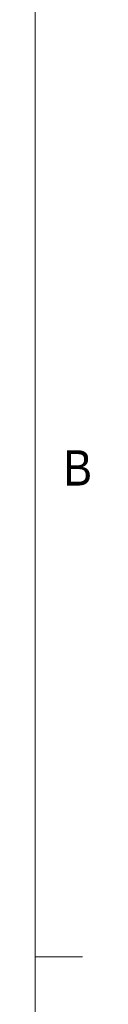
# Model space of a CAD drawing. Header units: inches. Extents: x 0.5 to 16.5, y 0.2 to 10.8.
# Tile 2 of 9: x 16.375 to 16.529, y 2.824 to 5.442. Entities that reach past the tile are written whole.
import ezdxf

# ---------------------------------------------------------------- set-up
doc = ezdxf.new("R2010")
doc.units = ezdxf.units.IN
doc.header["$MEASUREMENT"] = 0
doc.styles.add('SLDTEXTSTYLE1', font='GOTHIC.TTF', dxfattribs={"width": 0.913})

msp = doc.modelspace()

# ---------------------------------------------------------------- linework, layer by layer
at = {"color": 7, "linetype": 'Continuous', "lineweight": 0}
for p, q in [((16.375, 0.4), (16.375, 10.6)), ((16.37625160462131, 2.949999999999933), (16.50125160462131, 2.949999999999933))]:
    msp.add_line(p, q, dxfattribs=at)

# ---------------------------------------------------------------- texts
at = {"color": 7, "linetype": 'Continuous', "lineweight": 0, "insert": (16.45027511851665, 4.296929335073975), "char_height": 0.09374999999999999, "attachment_point": 1, "style": 'SLDTEXTSTYLE1'}
msp.add_mtext('B', dxfattribs=at)

doc.saveas('drawing.dxf')
